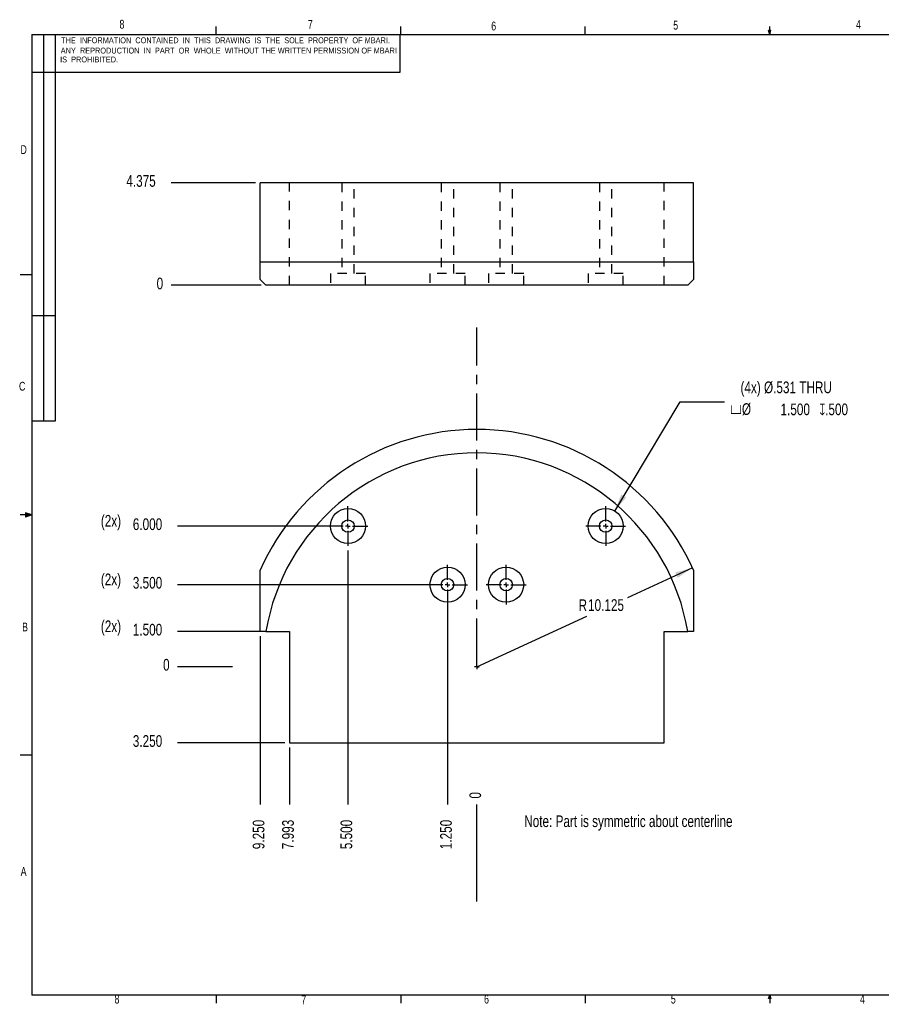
# Model space of a CAD drawing. Extents: x 0.5 to 16.5, y 0.3 to 10.8.
# Tile 1 of 2: x 0.5 to 9.7, y 0.3 to 10.8. Entities that reach past the tile are written whole.
import ezdxf

# ---------------------------------------------------------------- set-up
doc = ezdxf.new("R2010")
doc.units = 0
doc.header["$PDSIZE"] = -1
doc.linetypes.add('CENTERX2', pattern=[0.8, 0.5, -0.1, 0.1, -0.1])
doc.linetypes.add('HIDDEN', pattern=[0.075, 0.05, -0.025])
doc.layers.get('0').update_dxf_attribs({"linetype": 'CONTINUOUS'})
doc.layers.get('DEFPOINTS').update_dxf_attribs({"linetype": 'CONTINUOUS'})
doc.styles.add('SLDTEXTSTYLE0', font='txt', dxfattribs={"width": 0.75})
doc.dimstyles.new('SLDDIMSTYLE0', dxfattribs={"dimtxt": 0.166667, "dimasz": 0.1875, "dimexe": 0.125, "dimexo": 0.0625, "dimgap": 0.041667, "dimtad": 0, "dimtih": 1, "dimtoh": 1, "dimdec": 0, "dimlfac": 4, "dimtxsty": 'STANDARD', "dimblk1": 'NONE', "dimblk2": 'NONE', "dimsah": 1, "dimcen": 0.09, "dimclrd": 7, "dimclre": 7, "dimclrt": 7, "dimazin": 3, "dimtfac": 1, "dimtofl": 0, "dimtmove": 0, "dimatfit": 3, "dimtolj": 1, "dimtzin": 12})
doc.dimstyles.new('SLDDIMSTYLE1', dxfattribs={"dimtxt": 0.166667, "dimasz": 0.1875, "dimexe": 0.125, "dimexo": 0.0625, "dimgap": 0.041667, "dimtad": 0, "dimtih": 1, "dimtoh": 1, "dimdec": 3, "dimlfac": 4, "dimzin": 4, "dimtxsty": 'STANDARD', "dimblk1": 'NONE', "dimblk2": 'NONE', "dimsah": 1, "dimcen": 0.09, "dimclrd": 7, "dimclre": 7, "dimclrt": 7, "dimazin": 3, "dimtfac": 1, "dimtdec": 4, "dimtofl": 0, "dimtmove": 0, "dimatfit": 3, "dimtolj": 1, "dimtzin": 12})
doc.dimstyles.new('SLDDIMSTYLE2', dxfattribs={"dimtxt": 0.166667, "dimasz": 0.1875, "dimexe": 0.125, "dimexo": 0.0625, "dimgap": 0.041667, "dimtad": 0, "dimtih": 1, "dimtoh": 1, "dimdec": 3, "dimlfac": 4, "dimzin": 4, "dimtxsty": 'STANDARD', "dimblk1": 'NONE', "dimblk2": 'NONE', "dimsah": 1, "dimcen": 0.09, "dimclrd": 7, "dimclre": 7, "dimclrt": 7, "dimazin": 3, "dimtfac": 1, "dimtdec": 4, "dimtofl": 0, "dimtmove": 0, "dimatfit": 3, "dimtolj": 1, "dimtzin": 12})
doc.dimstyles.new('SLDDIMSTYLE3', dxfattribs={"dimtxt": 0.166667, "dimasz": 0.1875, "dimexe": 0.125, "dimexo": 0.0625, "dimgap": 0.041667, "dimtad": 0, "dimtih": 1, "dimtoh": 1, "dimdec": 3, "dimlfac": 4, "dimzin": 12, "dimtxsty": 'STANDARD', "dimblk1": 'NONE', "dimblk2": 'NONE', "dimsah": 1, "dimcen": 0.09, "dimclrd": 7, "dimclre": 7, "dimclrt": 7, "dimazin": 3, "dimtfac": 1, "dimtdec": 4, "dimtofl": 0, "dimtmove": 0, "dimatfit": 3, "dimtolj": 1, "dimtzin": 12})
doc.dimstyles.new('SLDDIMSTYLE4', dxfattribs={"dimtxt": 0.166667, "dimasz": 0.1875, "dimexe": 0.125, "dimexo": 0.0625, "dimgap": 0.041667, "dimtad": 0, "dimtih": 1, "dimtoh": 1, "dimdec": 3, "dimlfac": 4, "dimzin": 12, "dimtxsty": 'STANDARD', "dimsah": 1, "dimcen": 0.09, "dimclrd": 7, "dimclre": 7, "dimclrt": 7, "dimazin": 3, "dimtfac": 1, "dimtdec": 4, "dimtofl": 0, "dimtmove": 0, "dimatfit": 3, "dimtolj": 1, "dimtzin": 12})
doc.dimstyles.new('SLDDIMSTYLE5', dxfattribs={"dimtxt": 0.166667, "dimasz": 0.1875, "dimexe": 0.125, "dimexo": 0.0625, "dimgap": 0.041667, "dimtad": 0, "dimtih": 1, "dimtoh": 1, "dimdec": 3, "dimlfac": 4, "dimzin": 4, "dimtxsty": 'STANDARD', "dimsah": 1, "dimcen": 0.09, "dimclrd": 7, "dimclre": 7, "dimclrt": 7, "dimazin": 3, "dimtfac": 1, "dimtdec": 4, "dimtofl": 0, "dimtmove": 0, "dimatfit": 3, "dimtolj": 1, "dimtzin": 12})
doc.dimstyles.new('SLDDIMSTYLE6', dxfattribs={"dimtxt": 0.166667, "dimasz": 0.1875, "dimexe": 0.125, "dimexo": 0.0625, "dimgap": 0.041667, "dimtad": 0, "dimtih": 1, "dimtoh": 1, "dimdec": 0, "dimlfac": 4, "dimtxsty": 'STANDARD', "dimblk1": 'NONE', "dimblk2": 'NONE', "dimsah": 1, "dimcen": 0.09, "dimclrd": 7, "dimclre": 7, "dimclrt": 7, "dimazin": 3, "dimtfac": 1, "dimtofl": 0, "dimtmove": 0, "dimatfit": 3, "dimtolj": 1, "dimtzin": 12})
doc.dimstyles.new('SLDDIMSTYLE7', dxfattribs={"dimtxt": 0.166667, "dimasz": 0.1875, "dimexe": 0.125, "dimexo": 0.0625, "dimgap": 0.041667, "dimtad": 0, "dimtih": 1, "dimtoh": 1, "dimdec": 3, "dimlfac": 4, "dimzin": 12, "dimtxsty": 'STANDARD', "dimblk1": 'NONE', "dimblk2": 'NONE', "dimsah": 1, "dimcen": 0.09, "dimclrd": 7, "dimclre": 7, "dimclrt": 7, "dimazin": 3, "dimtfac": 1, "dimtdec": 4, "dimtofl": 0, "dimtmove": 0, "dimatfit": 3, "dimtolj": 1, "dimtzin": 12})

# ---------------------------------------------------------------- blocks, each defined once
blk = doc.blocks.new('*D')
at = {"color": 7}
for p, q in [((3.013, 9.061), (2.113, 9.061)), ((3.075, 7.967), (2.113, 7.967)), ((6.847, 5.559), (7.544, 6.723)), ((7.544, 6.723), (8.017, 6.723)), ((3.95, 5.398), (2.182, 5.398)), ((4, 5.136), (4, 2.429)), ((7.676, 4.952), (6.982, 4.634)), ((5.013, 4.773), (2.182, 4.773)), ((5.063, 4.723), (5.063, 2.429)), ((5.375, 3.898), (6.549, 4.436)), ((3.075, 4.273), (2.182, 4.273)), ((3.063, 4.223), (3.063, 2.429)), ((2.769, 3.898), (2.182, 3.898)), ((3.327, 3.086), (2.182, 3.086)), ((3.377, 3.036), (3.377, 2.429)), ((5.375, 1.392), (5.375, 2.429))]:
    blk.add_line(p, q, dxfattribs=at)
for points in [[(6.847, 5.559), (6.97, 5.704), (6.916, 5.736)], [(7.676, 4.952), (7.493, 4.903), (7.519, 4.846)]]:
    blk.add_solid(points, dxfattribs=at)
at = {"layer": 'DEFPOINTS', "color": 7}
for p in [(2.113, 9.061), (3.063, 9.061), (2.113, 7.967), (3.125, 7.967), (6.847, 5.559), (2.182, 5.398), (4, 5.398), (4, 5.186), (6.654, 5.237), (7.676, 4.952), (2.182, 4.773), (5.063, 4.773), (5.063, 4.773), (2.182, 4.273), (3.063, 4.273), (3.125, 4.273), (2.182, 3.898), (2.819, 3.898), (5.375, 3.898), (2.182, 3.086), (3.377, 3.086), (3.377, 3.086), (3.063, 2.429), (3.377, 2.429), (4, 2.429), (5.063, 2.429), (5.375, 2.429), (5.375, 1.342)]:
    blk.add_point(p, dxfattribs=at)
at = {"color": 7, "char_height": 0.125, "attachment_point": 7, "style": 'SLDTEXTSTYLE0'}
for s, insert in [('4.375', (1.635, 9.016)), ('0', (1.958, 7.922)), ('(4x) %%c.531 THRU', (8.189, 6.778)), ('1.500', (8.616, 6.579)), ('\\Fgdt;v%%c', (8.079, 6.579)), ('\\Fgdt;x.500', (9.031, 6.579)), ('(2x) ', (1.363, 5.354)), ('6.000', (1.704, 5.354)), ('(2x) ', (1.363, 4.729)), ('3.500', (1.704, 4.729)), ('R', (6.461, 4.491)), ('10.125', (6.562, 4.491)), ('(2x) ', (1.363, 4.229)), ('1.500', (1.704, 4.229)), ('0', (2.027, 3.854)), ('3.250', (1.704, 3.041))]:
    blk.add_mtext(s, dxfattribs=dict(at, insert=insert))
at = {"color": 7, "char_height": 0.125, "attachment_point": 7, "rotation": 90, "style": 'SLDTEXTSTYLE0'}
for s, insert in [('0', (5.422, 2.491)), ('9.250', (3.11, 1.951)), ('7.993', (3.424, 1.951)), ('5.500', (4.047, 1.951)), ('1.250', (5.11, 1.951))]:
    blk.add_mtext(s, dxfattribs=dict(at, insert=insert))
blk = doc.blocks.new('_NONE')
blk = doc.blocks.new('SW_CENTERMARK0')
at = {"color": 7, "linetype": 'CONTINUOUS'}
for p, q in [((4, 5.448), (4, 5.611)), ((3.95, 5.398), (3.788, 5.398)), ((4, 5.398), (3.975, 5.398)), ((4, 5.398), (4, 5.423)), ((4, 5.398), (4, 5.373)), ((4, 5.398), (4.025, 5.398)), ((4.05, 5.398), (4.213, 5.398)), ((4, 5.348), (4, 5.186))]:
    blk.add_line(p, q, dxfattribs=at)
blk = doc.blocks.new('SW_CENTERMARK1')
at = {"color": 7, "linetype": 'CONTINUOUS'}
for p, q in [((5.063, 4.823), (5.063, 4.986)), ((5.013, 4.773), (4.85, 4.773)), ((5.063, 4.773), (5.038, 4.773)), ((5.063, 4.773), (5.063, 4.798)), ((5.063, 4.773), (5.063, 4.748)), ((5.063, 4.773), (5.088, 4.773)), ((5.113, 4.773), (5.275, 4.773)), ((5.063, 4.723), (5.063, 4.561))]:
    blk.add_line(p, q, dxfattribs=at)
blk = doc.blocks.new('SW_CENTERMARK2')
at = {"color": 7, "linetype": 'CONTINUOUS'}
for p, q in [((5.688, 4.823), (5.688, 4.986)), ((5.638, 4.773), (5.475, 4.773)), ((5.688, 4.773), (5.663, 4.773)), ((5.688, 4.773), (5.688, 4.798)), ((5.688, 4.773), (5.688, 4.748)), ((5.688, 4.773), (5.713, 4.773)), ((5.738, 4.773), (5.9, 4.773)), ((5.688, 4.723), (5.688, 4.561))]:
    blk.add_line(p, q, dxfattribs=at)
blk = doc.blocks.new('SW_CENTERMARK3')
at = {"color": 7, "linetype": 'CONTINUOUS'}
for p, q in [((6.75, 5.448), (6.75, 5.611)), ((6.7, 5.398), (6.538, 5.398)), ((6.75, 5.398), (6.725, 5.398)), ((6.75, 5.398), (6.75, 5.423)), ((6.75, 5.398), (6.75, 5.373)), ((6.75, 5.398), (6.775, 5.398)), ((6.8, 5.398), (6.963, 5.398)), ((6.75, 5.348), (6.75, 5.186))]:
    blk.add_line(p, q, dxfattribs=at)
blk = doc.blocks.new('SW_CENTERMARK4')
at = {"color": 7, "linetype": 'CONTINUOUS'}
for q in [(5.35, 3.898), (5.375, 3.923), (5.375, 3.873), (5.4, 3.898)]:
    blk.add_line((5.375, 3.898), q, dxfattribs=at)
blk = doc.blocks.new('SW_CENTERMARK5')
at = {"color": 7, "linetype": 'CONTINUOUS'}
for q in [(5.35, 3.898), (5.375, 3.923), (5.375, 3.873), (5.4, 3.898)]:
    blk.add_line((5.375, 3.898), q, dxfattribs=at)

msp = doc.modelspace()

# ---------------------------------------------------------------- linework, layer by layer
at = {"color": 7, "linetype": 'CONTINUOUS'}
for p, q in [((2.59475, 10.64207), (2.59475, 10.72687)), ((4.5635, 10.64207), (4.5635, 10.72687)), ((6.53225, 10.64207), (6.53225, 10.72687)), ((8.501, 10.64207), (8.501, 10.72687)), ((0.62625, 10.64207), (16.37625, 10.64207)), ((0.62625, 10.64207), (0.62625, 0.39207)), ((0.75125, 10.64207), (0.75125, 6.51707)), ((0.87625, 10.64207), (0.87625, 6.51707)), ((4.55649, 10.24038), (4.55649, 10.64207)), ((8.501, 10.64207), (8.48775, 10.68401)), ((8.51356, 10.68401), (8.48775, 10.68401)), ((8.49396, 10.68401), (8.501, 10.64207)), ((8.501, 10.64207), (8.51356, 10.68401)), ((8.50591, 10.68401), (8.501, 10.64207)), ((0.62625, 10.24038), (4.55649, 10.24038)), ((3.06266, 8.21705), (3.06266, 9.0608)), ((7.68766, 9.0608), (3.06266, 9.0608)), ((7.68766, 8.21705), (7.68766, 9.0608)), ((3.06266, 8.21705), (7.68766, 8.21705)), ((3.06266, 8.0285), (3.06266, 8.21705)), ((7.68766, 8.21705), (7.68766, 8.0285)), ((0.62625, 8.07957), (0.50125, 8.07957)), ((3.12494, 7.96705), (3.06266, 8.0285)), ((7.68766, 8.0285), (7.62537, 7.96705)), ((7.62537, 7.96705), (3.12494, 7.96705)), ((0.87625, 7.64207), (0.62625, 7.64207)), ((0.87625, 6.51707), (0.62625, 6.51707)), ((0.62625, 5.51707), (0.50125, 5.51707)), ((0.55907, 5.54108), (0.55907, 5.49449)), ((0.62625, 5.51707), (0.55907, 5.54108)), ((0.62625, 5.51707), (0.55907, 5.52611)), ((0.62625, 5.51707), (0.55907, 5.50677)), ((0.62625, 5.51707), (0.55907, 5.49449)), ((3.06266, 4.27323), (3.06266, 4.92759)), ((7.68766, 4.92759), (7.68766, 4.27323)), ((3.12494, 4.27323), (3.06266, 4.27323)), ((3.12494, 4.27323), (3.37691, 4.27323)), ((3.37691, 4.27323), (3.37691, 3.08573)), ((7.37341, 3.08573), (7.37341, 4.27323)), ((7.37341, 4.27323), (7.62537, 4.27323)), ((7.68766, 4.27323), (7.62537, 4.27323)), ((3.37691, 3.08573), (7.37341, 3.08573)), ((0.62625, 2.95457), (0.50125, 2.95457)), ((16.37625, 0.39207), (0.62625, 0.39207)), ((2.59475, 0.39207), (2.59475, 0.30727)), ((4.5635, 0.39207), (4.5635, 0.30727)), ((6.53225, 0.39207), (6.53225, 0.30727)), ((8.48775, 0.3575), (8.501, 0.39207)), ((8.51356, 0.3575), (8.48775, 0.3575)), ((8.501, 0.39207), (8.501, 0.30727)), ((8.501, 0.39207), (8.51356, 0.3575))]:
    msp.add_line(p, q, dxfattribs=at)
at = {"color": 9, "linetype": 'HIDDEN'}
for p, q in [((3.37691, 7.96705), (3.37691, 9.0608)), ((3.93378, 9.0608), (3.93378, 8.09205)), ((4.06653, 8.09205), (4.06653, 9.0608)), ((4.99628, 9.0608), (4.99628, 8.09205)), ((5.12903, 8.09205), (5.12903, 9.0608)), ((5.62128, 9.0608), (5.62128, 8.09205)), ((5.75403, 8.09205), (5.75403, 9.0608)), ((6.68378, 9.0608), (6.68378, 8.09205)), ((6.81653, 8.09205), (6.81653, 9.0608)), ((7.37341, 7.96705), (7.37341, 9.0608)), ((4.18766, 8.09205), (3.81266, 8.09205)), ((3.81266, 8.09205), (3.81266, 7.96705)), ((4.18766, 7.96705), (4.18766, 8.09205)), ((5.25016, 8.09205), (4.87516, 8.09205)), ((4.87516, 8.09205), (4.87516, 7.96705)), ((5.25016, 7.96705), (5.25016, 8.09205)), ((5.87516, 8.09205), (5.50016, 8.09205)), ((5.50016, 8.09205), (5.50016, 7.96705)), ((5.87516, 7.96705), (5.87516, 8.09205)), ((6.93766, 8.09205), (6.56266, 8.09205)), ((6.56266, 8.09205), (6.56266, 7.96705)), ((6.93766, 7.96705), (6.93766, 8.09205))]:
    msp.add_line(p, q, dxfattribs=at)
at = {"color": 7, "linetype": 'CENTERX2'}
msp.add_line((5.37516, 3.911), (5.37516, 7.51718), dxfattribs=at)
at = {"color": 7, "linetype": 'CONTINUOUS'}
for centre, radius in [((4.00016, 5.39823), 0.1875), ((6.75016, 5.39823), 0.1875), ((4.00016, 5.39823), 0.06638), ((6.75016, 5.39823), 0.06637), ((5.06266, 4.77323), 0.1875), ((5.68766, 4.77323), 0.1875), ((5.06266, 4.77323), 0.06638), ((5.68766, 4.77323), 0.06638)]:
    msp.add_circle(centre, radius, dxfattribs=at)
for radius, start, end in [(2.53125, 23.995099, 156.004901), (2.28125, 9.461426, 170.538574)]:
    msp.add_arc((5.37516, 3.89823), radius, start, end, dxfattribs=at)

# ---------------------------------------------------------------- block references
for name in ['SW_CENTERMARK0', 'SW_CENTERMARK3', 'SW_CENTERMARK1', 'SW_CENTERMARK2', 'SW_CENTERMARK4', 'SW_CENTERMARK5']:
    msp.add_blockref(name, (0, 0))

# ---------------------------------------------------------------- texts
at = {"color": 7, "attachment_point": 1, "style": 'SLDTEXTSTYLE0'}
for s, insert, char_height in [('8', (1.56194, 10.79909), 0.09375), ('7', (3.57206, 10.79714), 0.09375), ('6', (5.52866, 10.77987), 0.09375), ('5', (7.47093, 10.78835), 0.09375), ('4', (9.42169, 10.79683), 0.09375), ('THE  INFORMATION  CONTAINED  IN  THIS  DRAWING  IS  THE  SOLE  PROPERTY  OF MBARI.', (0.93888, 10.61208), 0.0625), ('ANY  REPRODUCTION  IN  PART  OR  WHOLE  WITHOUT THE WRITTEN PERMISSION OF MBARI', (0.93496, 10.50243), 0.0625), ('IS  PROHIBITED.', (0.92848, 10.40743), 0.0625), ('D', (0.50499, 9.4617), 0.09375), ('C', (0.48937, 6.93702), 0.09375), ('B', (0.52278, 4.36836), 0.09375), ('Note: Part is symmetric about centerline', (5.88104, 2.3122), 0.125), ('A', (0.50716, 1.76), 0.09375), ('8', (1.5084, 0.39845), 0.09375), ('7', (3.50156, 0.38997), 0.09375), ('6', (5.45232, 0.39845), 0.09375), ('5', (7.44549, 0.39845), 0.09375), ('4', (9.4641, 0.39845), 0.09375)]:
    msp.add_mtext(s, dxfattribs=dict(at, insert=insert, char_height=char_height))

# ---------------------------------------------------------------- dimensions: what is measured, and where the dimension line sits
for feature_location, offset, dtype, origin, dimstyle, middle in [((2.8189072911, 3.8982336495), (-0.6366247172, 0), 0, (7.9314072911, 3.8982336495), 'SLDDIMSTYLE0', (2.1822825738, 3.8982336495)), ((3.37691, 3.08573), (-1.19462, 0), 0, (7.93141, 3.89823), 'SLDDIMSTYLE1', (2.18228, 3.08573)), ((5.3751572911, 1.3419836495), (0, 1.0868322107), 1, (5.3751572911, 6.4544836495), 'SLDDIMSTYLE0', (5.3751572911, 2.4288158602)), ((5.06266, 4.77323), (0, -2.34442), 1, (5.37516, 6.45448), 'SLDDIMSTYLE1', (5.06266, 2.42882)), ((4.00016, 5.18573), (0, -2.75692), 1, (5.37516, 6.45448), 'SLDDIMSTYLE1', (4.00016, 2.42882)), ((3.37691, 3.08573), (0, -0.65692), 1, (5.37516, 6.45448), 'SLDDIMSTYLE3', (3.37691, 2.42882)), ((3.06266, 4.27323), (0, -1.84442), 1, (5.37516, 6.45448), 'SLDDIMSTYLE1', (3.06266, 2.42882)), ((3.1249402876, 7.9670464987), (-1.0120969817, 0), 0, (3.1249402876, 7.9670464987), 'SLDDIMSTYLE6', (2.1128433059, 7.9670464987)), ((3.06266, 9.0608), (-0.94981, 0), 0, (3.12494, 7.96705), 'SLDDIMSTYLE7', (2.11284, 9.0608))]:
    dim = msp.add_ordinate_dim(feature_location=feature_location, offset=offset, dtype=dtype, origin=origin, dimstyle=dimstyle)
    dim.commit()
    dim.dimension.update_dxf_attribs({"geometry": '*D', "text_midpoint": middle})
for feature_location, offset, middle in [((3.12494, 4.27323), (-0.94266, 0), (2.18228, 4.27323)), ((5.06266, 4.77323), (-2.88037, 0), (2.18228, 4.77323)), ((4.00016, 5.39823), (-1.81787, 0), (2.18228, 5.39823))]:
    dim = msp.add_ordinate_dim(feature_location=feature_location, offset=offset, dtype=0, origin=(7.93141, 3.89823), text='(2x) <>', dimstyle='SLDDIMSTYLE2')
    dim.commit()
    dim.dimension.update_dxf_attribs({"geometry": '*D', "text_midpoint": middle})
dim = msp.add_radius_dim(center=(5.37516, 3.89823), mpoint=(7.67646, 4.95237), dimstyle='SLDDIMSTYLE4')
dim.commit()
dim.dimension.update_dxf_attribs({"geometry": '*D', "text_midpoint": (6.76553, 4.53511), "dimtype": 164})
dim = msp.add_diameter_dim_2p(p1=(6.65376, 5.23741), p2=(6.84656, 5.55905), text='(4x) %%c.531 THRU\\P\\Fgdt;v<>\\Fgdt;x.500', dimstyle='SLDDIMSTYLE5')
dim.commit()
dim.dimension.update_dxf_attribs({"geometry": '*D', "text_midpoint": (8.84737, 6.72317), "dimtype": 163})

doc.saveas('drawing.dxf')
